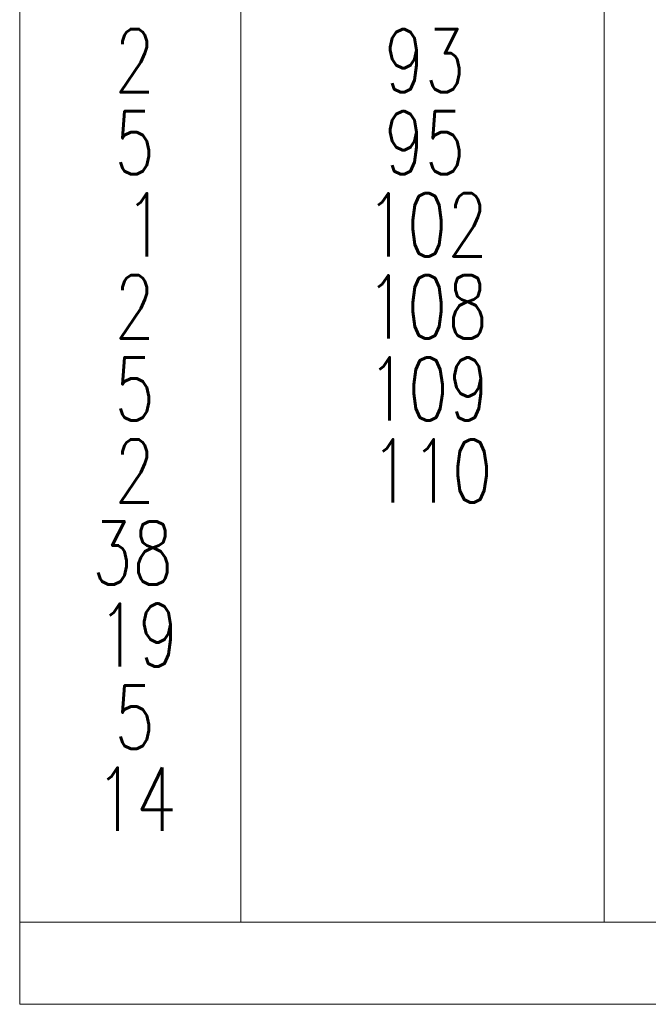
# Model space of a CAD drawing. Header units: millimetres. Extents: x 3526 to 4380, y 11541 to 12002.
# Tile 99 of 127: x 4267 to 4286, y 11683 to 11713. Entities that reach past the tile are written whole.
import ezdxf

# ---------------------------------------------------------------- set-up
doc = ezdxf.new("R2010")
doc.units = ezdxf.units.MM
doc.header["$LTSCALE"] = 10
doc.layers.add('PS_TEXT', color=3, linetype='Continuous', lineweight=18)
doc.styles.add('simplex', font='simplex.shx', dxfattribs={"width": 0.75})

msp = doc.modelspace()

# ---------------------------------------------------------------- linework, layer by layer
at = {"layer": 'PS_TEXT', "color": 7}
for p, q in [((4267.026, 11934.651), (4267.026, 11682.894)), ((4267.026, 11682.894), (4359.454, 11682.894))]:
    msp.add_line(p, q, dxfattribs=at)
at = {"layer": 'PS_TEXT', "color": 3}
for p, q in [((4273.873, 11934.651), (4273.873, 11685.437)), ((4285.12, 11934.651), (4285.12, 11685.437)), ((4267.026, 11685.437), (4359.454, 11685.437))]:
    msp.add_line(p, q, dxfattribs=at)

# ---------------------------------------------------------------- texts
at = {"layer": 'PS_TEXT', "color": 4, "style": 'simplex', "width": 0.75}
for s, height, p in [('2', 1.956, (4269.96, 11711.161)), ('93', 1.9562, (4278.309, 11711.161)), ('5', 1.956, (4269.96, 11708.618)), ('95', 1.9562, (4278.309, 11708.618)), ('102', 1.9562, (4277.75, 11706.075)), ('1', 1.956, (4270.275, 11706.075)), ('2', 1.956, (4269.96, 11703.532)), ('108', 1.9562, (4277.75, 11703.532)), ('5', 1.956, (4269.96, 11700.989)), ('109', 1.9562, (4277.785, 11700.989)), ('2', 1.956, (4269.96, 11698.446)), ('110', 1.9562, (4277.89, 11698.446)), ('38', 1.9562, (4269.262, 11695.903)), ('19', 1.9562, (4269.436, 11693.36)), ('5', 1.956, (4269.96, 11690.817)), ('14', 1.9562, (4269.366, 11688.274))]:
    msp.add_text(s, height=height, dxfattribs=at).set_placement(p)

doc.saveas('drawing.dxf')
